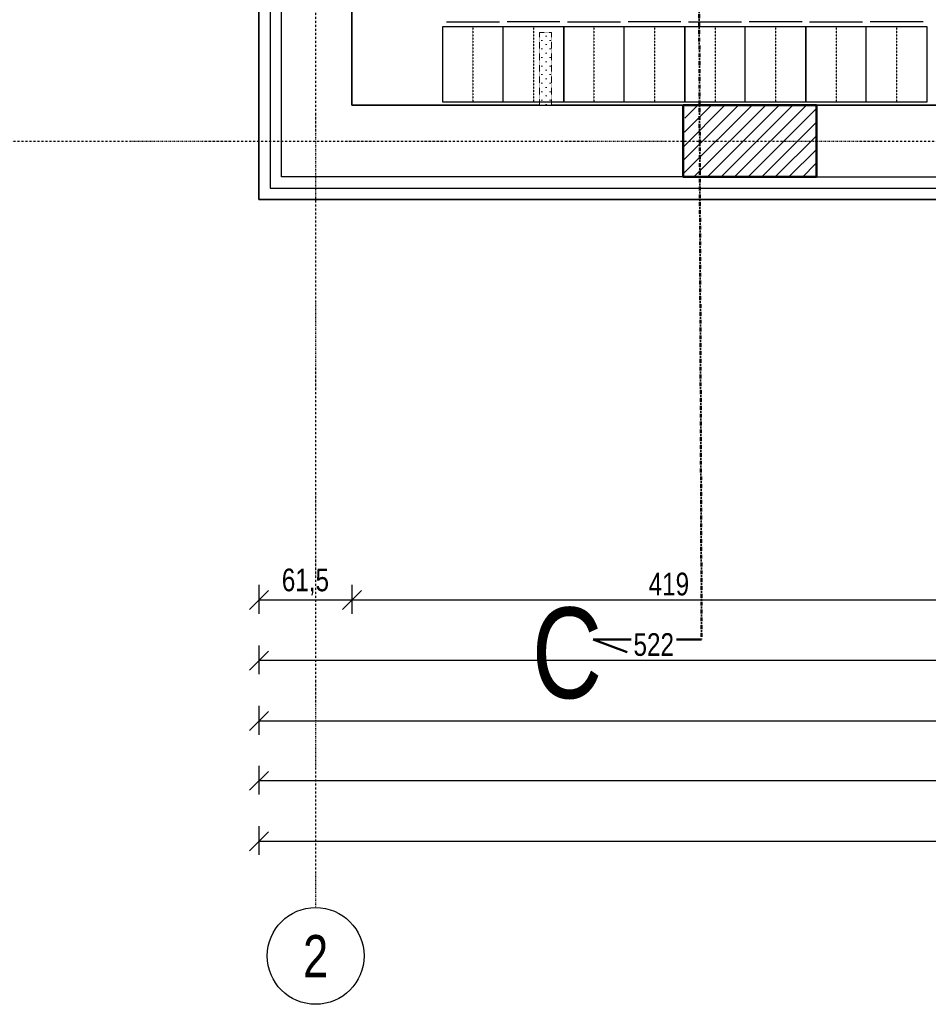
# Model space of a CAD drawing. Header units: centimetres. Extents: x 0 to 55409, y -2708 to 14680.
# Tile 33 of 215: x 30638 to 31238, y 3866 to 4517. Entities that reach past the tile are written whole.
import ezdxf
from ezdxf.enums import TextEntityAlignment as Align

# ---------------------------------------------------------------- set-up
doc = ezdxf.new("R2010")
doc.units = ezdxf.units.CM
doc.header["$LTSCALE"] = 0.01
for name, pattern in [('DASHDOT', [25.4, 12.7, -6.35, 0, -6.35]), ('DASHED2', [9.525, 6.35, -3.175]), ('IMPORT-HIDDEN _5_', [37.5, 25, -12.5])]:
    doc.linetypes.add(name, pattern=pattern)
for name, color, linetype in [('A-Elewacje_wypełnienia', 7, 'Continuous'), ('A-Wyposażenie-G', 12, 'Continuous'), ('A_drzwi opis istniejące', 161, 'Continuous'), ('A_Ściany istniejące', 9, 'Continuous'), ('CKIZOLACJE', 2, 'Continuous'), ('CKSIATKA', 7, 'DASHDOT'), ('CKSIATKA_OPIS', 3, 'Continuous'), ('CKWYMIAR', 3, 'Continuous'), ('PODKŁAD STAN ISTNIEJĄCY', 7, 'Continuous')]:
    doc.layers.add(name, color=color, linetype=linetype)
for name, color, linetype, lineweight in [('A-Wyburzenia', 35, 'DASHED2', 0), ('CKPRZEKROJ_OZN', 4, 'DASHDOT', 50), ('CKSCIANY_PRZEKR', 6, 'Continuous', 50)]:
    doc.layers.add(name, color=color, linetype=linetype, lineweight=lineweight)
doc.layers.add('CKPOM_POWIERZ', color=1, linetype='Continuous', plot=False)
doc.layers.add('POWIERZCHNIA ZABUDOWY', color=111, linetype='Continuous', plot=False)
doc.styles.add('SIMPLEX', font='simplex.shx', dxfattribs={"width": 0.7, "height": 17})
doc.styles.get("Standard").update_dxf_attribs({"font": 'ic-simplex.shx', "width": 0.8})
doc.linetypes.add('IZOLACJA_CIEPLNA_OS', pattern='A,0.001,[220,CADKON.SHX,S=0.05,R=0,X=0,Y=0],-1,[220,CADKON.SHX,S=0.05,R=180,X=1,Y=0],-1', length=2.001)
doc.dimstyles.new('Kopia2 CADKON cm', dxfattribs={"dimscale": 5, "dimtxt": 3, "dimasz": 2.5, "dimexe": 1.8, "dimexo": 5, "dimgap": 0.6, "dimtad": 1, "dimrnd": 0.5, "dimtxsty": 'Standard', "dimblk1": 'OBLIQUE', "dimblk2": 'OBLIQUE', "dimsah": 1, "dimcen": 2.5, "dimadec": 1, "dimazin": 2, "dimtfac": 1, "dimtix": 1, "dimtmove": 2, "dimatfit": 3, "dimldrblk": 'OPEN30', "dimfxl": 2, "dimfxlon": 1, "dimtfill": 1, "dimtolj": 1, "dimarcsym": 0})

# ---------------------------------------------------------------- blocks, each defined once
blk = doc.blocks.new('Site Plan 650_13_02_2019_dwg_szafka 2x40x50-1544266-Parter')
for p, q in [((5300, 7750), (5300, 4250)), ((0, 4000), (5000, 4000)), ((5300, 250), (5300, 3750))]:
    blk.add_line(p, q)
at = {"linetype": 'IMPORT-HIDDEN _5_'}
for p, q in [((5000, 6000), (0, 6000)), ((5000, 2000), (0, 2000))]:
    blk.add_line(p, q, dxfattribs=at)
at = {"flags": 128}
blk.add_lwpolyline([(5000, 8000), (5000, 0), (0, 0), (0, 8000)], close=True, dxfattribs=at)
blk = doc.blocks.new('A$7E8718815272C8')
at = {"layer": 'A-Wyburzenia', "ltscale": 2}
for points in [[(1427, -1254), (1435, -1254), (1435, -1302)], [(1427, -1254), (1427, -1302)]]:
    blk.add_lwpolyline(points, dxfattribs=at)
at = {"layer": 'A_Ściany istniejące'}
for p, q in [((1303, -1302), (1303, -1058)), ((1427, -1302), (1303, -1302)), ((1522, -1302), (1435, -1302)), ((1722, -1302), (1610, -1302)), ((1610, -1302), (1610, -1349.5)), ((1610, -1349.5), (1763.5, -1349.5))]:
    blk.add_line(p, q, dxfattribs=at)
for points in [[(1522, -1349.5), (1256.5, -1349.5), (1256.5, -1017.5)], [(1427, -1302), (1522, -1302)], [(1522, -1302), (1522, -1349.5)]]:
    blk.add_lwpolyline(points, dxfattribs=at)
at = {"layer": 'CKPRZEKROJ_OZN', "ltscale": 20}
blk.add_line((1526.68, 275.84), (1534.15, -1655.36), dxfattribs=at)
at = {"layer": 'CKPRZEKROJ_OZN', "linetype": 'Continuous'}
for p, q in [((1534.15, -1655.36), (1462.43, -1655.36)), ((1462.43, -1655.36), (1484.89, -1663.6))]:
    blk.add_line(p, q, dxfattribs=at)
at = {"layer": 'A_drzwi opis istniejące', "style": 'SIMPLEX', "width": 0.8}
for tag, p in [('230', (1043.61, -607.59)), ('200', (1068.26, -607.78)), ('200', (1828.36, -1338.28)), ('90', (1803.7, -1338.09))]:
    blk.add_attdef(tag, text='', height=16, rotation=90, dxfattribs=at).set_placement(p, align=Align.CENTER)
for tag, p in [('80', (1900.82, -1184.7)), ('200', (1900.63, -1209.35))]:
    blk.add_attdef(tag, text='', height=16, dxfattribs=at).set_placement(p, align=Align.CENTER)
at = {"layer": 'CKPRZEKROJ_OZN', "lineweight": 18, "width": 0.8}
blk.add_text('C', height=60, dxfattribs=at).set_placement((1445.17, -1664.13), align=Align.MIDDLE_CENTER)
blk = doc.blocks.new('A$7E8919B7181BA')
at = {"layer": 'CKIZOLACJE'}
blk.add_lwpolyline([(2162.59, -4968.41), (1179.09, -4968.41), (1179.09, -4279.41)], dxfattribs=at)
blk = doc.blocks.new('_OBLIQUE')
at = {"color": 0, "linetype": 'ByBlock'}
blk.add_line((-0.5, -0.5), (0.5, 0.5), dxfattribs=at)
blk = doc.blocks.new('*D471')
at = {"layer": 'CKWYMIAR', "color": 0, "lineweight": -2}
for p, q in [((30857.24, 4143.38), (30857.24, 4124.38)), ((31276.24, 4143.38), (31276.24, 4124.38)), ((31276.24, 4133.38), (30857.24, 4133.38))]:
    blk.add_line(p, q, dxfattribs=at)
at = {"layer": 'CKWYMIAR', "color": 0, "lineweight": -2, "xscale": 12.5, "yscale": 12.5, "zscale": 12.5, "rotation": 180}
blk.add_blockref('_OBLIQUE', (30857.24, 4133.38), dxfattribs=at)
at = {"layer": 'CKWYMIAR', "color": 0, "lineweight": -2, "xscale": 12.5, "yscale": 12.5, "zscale": 12.5}
blk.add_blockref('_OBLIQUE', (31276.24, 4133.38), dxfattribs=at)
at = {"layer": 'CKWYMIAR', "color": 0, "lineweight": -3, "insert": (31066.74, 4143.88), "char_height": 15, "attachment_point": 5, "bg_fill": 3, "box_fill_scale": 1.1, "bg_fill_color": 256, "bg_fill_true_color": 13158600, "bg_fill_transparency": 0}
blk.add_mtext('\\A1;419', dxfattribs=at)
blk = doc.blocks.new('_Open30')
at = {"color": 0, "linetype": 'ByBlock', "lineweight": -2}
for p, q in [((-1, 0.268), (0, 0)), ((0, 0), (-1, -0.268)), ((0, 0), (-1, 0))]:
    blk.add_line(p, q, dxfattribs=at)
blk = doc.blocks.new('*D472')
at = {"layer": 'CKWYMIAR', "color": 0, "lineweight": -2}
for p, q in [((30795.74, 4143.38), (30795.74, 4124.38)), ((30857.24, 4143.38), (30857.24, 4124.38)), ((30857.24, 4133.38), (30795.74, 4133.38))]:
    blk.add_line(p, q, dxfattribs=at)
at = {"layer": 'CKWYMIAR', "color": 0, "lineweight": -2, "xscale": 12.5, "yscale": 12.5, "zscale": 12.5, "rotation": 180}
blk.add_blockref('_OBLIQUE', (30795.74, 4133.38), dxfattribs=at)
at = {"layer": 'CKWYMIAR', "color": 0, "lineweight": -2, "xscale": 12.5, "yscale": 12.5, "zscale": 12.5}
blk.add_blockref('_OBLIQUE', (30857.24, 4133.38), dxfattribs=at)
at = {"layer": 'CKWYMIAR', "color": 0, "lineweight": -3, "insert": (30826.49, 4145.3), "char_height": 15, "attachment_point": 5, "bg_fill": 3, "box_fill_scale": 1.1, "bg_fill_color": 256, "bg_fill_true_color": 13158600, "bg_fill_transparency": 0}
blk.add_mtext('\\A1;61,5', dxfattribs=at)
blk = doc.blocks.new('*D478')
at = {"layer": 'CKWYMIAR', "color": 0, "lineweight": -2}
for p, q in [((30795.74, 4103.38), (30795.74, 4084.38)), ((31317.74, 4103.38), (31317.74, 4084.38)), ((31317.74, 4093.38), (30795.74, 4093.38))]:
    blk.add_line(p, q, dxfattribs=at)
at = {"layer": 'CKWYMIAR', "color": 0, "lineweight": -2, "xscale": 12.5, "yscale": 12.5, "zscale": 12.5, "rotation": 180}
blk.add_blockref('_OBLIQUE', (30795.74, 4093.38), dxfattribs=at)
at = {"layer": 'CKWYMIAR', "color": 0, "lineweight": -2, "xscale": 12.5, "yscale": 12.5, "zscale": 12.5}
blk.add_blockref('_OBLIQUE', (31317.74, 4093.38), dxfattribs=at)
at = {"layer": 'CKWYMIAR', "color": 0, "lineweight": -3, "insert": (31056.74, 4103.88), "char_height": 15, "attachment_point": 5, "bg_fill": 3, "box_fill_scale": 1.1, "bg_fill_color": 256, "bg_fill_true_color": 13158600, "bg_fill_transparency": 0}
blk.add_mtext('\\A1;522', dxfattribs=at)
blk = doc.blocks.new('*D480')
at = {"layer": 'CKWYMIAR', "color": 0, "lineweight": -2}
for p, q in [((30795.74, 4063.38), (30795.74, 4044.38)), ((31779.24, 4063.38), (31779.24, 4044.38)), ((31779.24, 4053.38), (30795.74, 4053.38))]:
    blk.add_line(p, q, dxfattribs=at)
at = {"layer": 'CKWYMIAR', "color": 0, "lineweight": -2, "xscale": 12.5, "yscale": 12.5, "zscale": 12.5, "rotation": 180}
blk.add_blockref('_OBLIQUE', (30795.74, 4053.38), dxfattribs=at)
at = {"layer": 'CKWYMIAR', "color": 0, "lineweight": -2, "xscale": 12.5, "yscale": 12.5, "zscale": 12.5}
blk.add_blockref('_OBLIQUE', (31779.24, 4053.38), dxfattribs=at)
at = {"layer": 'CKWYMIAR', "color": 0, "lineweight": -3, "insert": (31287.49, 4065.3), "char_height": 15, "attachment_point": 5, "bg_fill": 3, "box_fill_scale": 1.1, "bg_fill_color": 256, "bg_fill_true_color": 13158600, "bg_fill_transparency": 0}
blk.add_mtext('\\A1;983,5', dxfattribs=at)
blk = doc.blocks.new('*D482')
at = {"layer": 'CKWYMIAR', "color": 0, "lineweight": -2}
for p, q in [((30795.74, 4023.88), (30795.74, 4004.88)), ((31779.24, 4023.88), (31779.24, 4004.88)), ((31779.24, 4013.88), (30795.74, 4013.88))]:
    blk.add_line(p, q, dxfattribs=at)
at = {"layer": 'CKWYMIAR', "color": 0, "lineweight": -2, "xscale": 12.5, "yscale": 12.5, "zscale": 12.5, "rotation": 180}
blk.add_blockref('_OBLIQUE', (30795.74, 4013.88), dxfattribs=at)
at = {"layer": 'CKWYMIAR', "color": 0, "lineweight": -2, "xscale": 12.5, "yscale": 12.5, "zscale": 12.5}
blk.add_blockref('_OBLIQUE', (31779.24, 4013.88), dxfattribs=at)
at = {"layer": 'CKWYMIAR', "color": 0, "lineweight": -3, "insert": (31287.49, 4025.8), "char_height": 15, "attachment_point": 5, "bg_fill": 3, "box_fill_scale": 1.1, "bg_fill_color": 256, "bg_fill_true_color": 13158600, "bg_fill_transparency": 0}
blk.add_mtext('\\A1;983,5', dxfattribs=at)
blk = doc.blocks.new('*D483')
at = {"layer": 'CKWYMIAR', "color": 0, "lineweight": -2}
for p, q in [((30795.74, 3983.88), (30795.74, 3964.88)), ((32721.24, 3983.88), (32721.24, 3964.88)), ((30795.74, 3973.88), (32721.24, 3973.88))]:
    blk.add_line(p, q, dxfattribs=at)
at = {"layer": 'CKWYMIAR', "color": 0, "lineweight": -2, "xscale": 12.5, "yscale": 12.5, "zscale": 12.5, "rotation": 180}
blk.add_blockref('_OBLIQUE', (30795.74, 3973.88), dxfattribs=at)
at = {"layer": 'CKWYMIAR', "color": 0, "lineweight": -2, "xscale": 12.5, "yscale": 12.5, "zscale": 12.5}
blk.add_blockref('_OBLIQUE', (32721.24, 3973.88), dxfattribs=at)
at = {"layer": 'CKWYMIAR', "color": 0, "lineweight": -3, "insert": (31758.49, 3985.8), "char_height": 15, "attachment_point": 5, "bg_fill": 3, "box_fill_scale": 1.1, "bg_fill_color": 256, "bg_fill_true_color": 13158600, "bg_fill_transparency": 0}
blk.add_mtext('\\A1;1925,5', dxfattribs=at)
blk = doc.blocks.new('*D491')
at = {"layer": 'CKWYMIAR', "color": 0, "lineweight": -2}
for p, q in [((29313.5, 5087.1), (29294.5, 5087.1)), ((29303.5, 5087.1), (29303.5, 4398.1)), ((29313.5, 4398.1), (29294.5, 4398.1))]:
    blk.add_line(p, q, dxfattribs=at)
at = {"layer": 'CKWYMIAR', "color": 0, "lineweight": -2, "xscale": 12.5, "yscale": 12.5, "zscale": 12.5}
for p, rotation in [((29303.5, 5087.1), 90), ((29303.5, 4398.1), 270)]:
    blk.add_blockref('_OBLIQUE', p, dxfattribs=dict(at, rotation=rotation))
at = {"layer": 'CKWYMIAR', "color": 0, "lineweight": -3, "insert": (29293, 4742.6), "char_height": 15, "attachment_point": 5, "rotation": 90, "bg_fill": 3, "box_fill_scale": 1.1, "bg_fill_color": 256, "bg_fill_true_color": 13158600, "bg_fill_transparency": 0}
blk.add_mtext('\\A1;689', dxfattribs=at)
blk = doc.blocks.new('*D492')
at = {"layer": 'CKWYMIAR', "color": 0, "lineweight": -2}
for p, q in [((29353.5, 5087.1), (29334.5, 5087.1)), ((29343.5, 5087.1), (29343.5, 4398.1)), ((29353.5, 4398.1), (29334.5, 4398.1))]:
    blk.add_line(p, q, dxfattribs=at)
at = {"layer": 'CKWYMIAR', "color": 0, "lineweight": -2, "xscale": 12.5, "yscale": 12.5, "zscale": 12.5}
for p, rotation in [((29343.5, 5087.1), 90), ((29343.5, 4398.1), 270)]:
    blk.add_blockref('_OBLIQUE', p, dxfattribs=dict(at, rotation=rotation))
at = {"layer": 'CKWYMIAR', "color": 0, "lineweight": -3, "insert": (29333, 4742.6), "char_height": 15, "attachment_point": 5, "rotation": 90, "bg_fill": 3, "box_fill_scale": 1.1, "bg_fill_color": 256, "bg_fill_true_color": 13158600, "bg_fill_transparency": 0}
blk.add_mtext('\\A1;689', dxfattribs=at)
blk = doc.blocks.new('*D497')
at = {"layer": 'CKWYMIAR', "color": 0, "lineweight": -2}
for p, q in [((29393.5, 4704.6), (29374.5, 4704.6)), ((29383.5, 4704.6), (29383.5, 4460.6)), ((29393.5, 4460.6), (29374.5, 4460.6))]:
    blk.add_line(p, q, dxfattribs=at)
at = {"layer": 'CKWYMIAR', "color": 0, "lineweight": -2, "xscale": 12.5, "yscale": 12.5, "zscale": 12.5}
for p, rotation in [((29383.5, 4704.6), 90), ((29383.5, 4460.6), 270)]:
    blk.add_blockref('_OBLIQUE', p, dxfattribs=dict(at, rotation=rotation))
at = {"layer": 'CKWYMIAR', "color": 0, "lineweight": -3, "insert": (29373, 4582.6), "char_height": 15, "attachment_point": 5, "rotation": 90, "bg_fill": 3, "box_fill_scale": 1.1, "bg_fill_color": 256, "bg_fill_true_color": 13158600, "bg_fill_transparency": 0}
blk.add_mtext('\\A1;244', dxfattribs=at)
blk = doc.blocks.new('*D498')
at = {"layer": 'CKWYMIAR', "color": 0, "lineweight": -2}
for p, q in [((29393.5, 4460.6), (29374.5, 4460.6)), ((29383.5, 4460.6), (29383.5, 4398.1)), ((29393.5, 4398.1), (29374.5, 4398.1))]:
    blk.add_line(p, q, dxfattribs=at)
at = {"layer": 'CKWYMIAR', "color": 0, "lineweight": -2, "xscale": 12.5, "yscale": 12.5, "zscale": 12.5}
for p, rotation in [((29383.5, 4460.6), 90), ((29383.5, 4398.1), 270)]:
    blk.add_blockref('_OBLIQUE', p, dxfattribs=dict(at, rotation=rotation))
at = {"layer": 'CKWYMIAR', "color": 0, "lineweight": -3, "insert": (29371.58, 4429.35), "char_height": 15, "attachment_point": 5, "rotation": 90, "bg_fill": 3, "box_fill_scale": 1.1, "bg_fill_color": 256, "bg_fill_true_color": 13158600, "bg_fill_transparency": 0}
blk.add_mtext('\\A1;62,5', dxfattribs=at)
blk = doc.blocks.new('A$7E8A383135198')
at = {"layer": 'CKSIATKA', "ltscale": 10}
for p, q in [((1294, -651.43), (1294, -1847.53)), ((2215, -1340.93), (988.5, -1340.93))]:
    blk.add_line(p, q, dxfattribs=at)
at = {"layer": 'CKSIATKA_OPIS'}
blk.add_circle((1294, -1879.43), 32, dxfattribs=at)
blk.add_circle((1294, -1879.43), 32, dxfattribs=at)
at = {"layer": 'CKSIATKA_OPIS', "width": 0.8}
blk.add_text('2', height=28, dxfattribs=at).set_placement((1294, -1879.43), align=Align.MIDDLE)

msp = doc.modelspace()

# ---------------------------------------------------------------- hatches: boundary and pattern name
at = {"layer": 'A-Elewacje_wypełnienia', "lineweight": 5}
h = msp.add_hatch(dxfattribs=at)
h.set_pattern_fill('ANSI31', color=256, scale=2, style=0)
h.set_pattern_definition([(45, (8297.151, 1060.307), (-4.490128, 4.490128), [])])
h.paths.add_polyline_path([(31076.236, 4413.128), (31163.653, 4413.081), (31164.819, 4460.605), (31077.402, 4460.604)])
h = msp.add_hatch(dxfattribs=at)
h.set_pattern_fill('ANSI31', color=256, scale=2, style=0)
h.set_pattern_definition([(45, (8297.151, 1060.307), (-4.490128, 4.490128), [])])
h.paths.add_polyline_path([(31076.236, 4413.128), (31163.653, 4413.081), (31164.819, 4460.605), (31077.402, 4460.604)])
at = {"layer": 'A-Wyburzenia'}
h = msp.add_hatch(dxfattribs=at)
h.set_pattern_fill('PLASTER', color=256, scale=4, style=0)
h.set_pattern_definition([(45, (-6370194.7837, -5683231.6003), (-2.8284271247, 2.8284271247), [0, -4])])
h.paths.add_polyline_path([(30989.236, 4460.604), (30989.236, 4508.604), (30981.236, 4508.604), (30981.236, 4460.604)])
h = msp.add_hatch(dxfattribs=at)
h.set_pattern_fill('PLASTER', color=256, scale=4, style=0)
h.set_pattern_definition([(45, (-6370194.7837, -5683231.6003), (-2.8284271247, 2.8284271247), [0, -4])])
h.paths.add_polyline_path([(30989.236, 4460.604), (30989.236, 4508.604), (30981.236, 4508.604), (30981.236, 4460.604)])

# ---------------------------------------------------------------- linework, layer by layer
at = {"layer": 'CKIZOLACJE', "linetype": 'IZOLACJA_CIEPLNA_OS', "ltscale": 5.5}
msp.add_lwpolyline([(30722.14, 5094.604), (30803.236, 5094.604), (30803.236, 4405.604), (31317.736, 4405.604)], dxfattribs=at)
at = {"layer": 'CKIZOLACJE'}
msp.add_lwpolyline([(30722.14, 5087.104), (30795.736, 5087.104), (30795.736, 4398.104), (31317.736, 4398.104)], dxfattribs=at)
at = {"layer": 'CKPOM_POWIERZ'}
msp.add_lwpolyline([(31276.236, 4704.604), (30857.236, 4704.604), (30857.236, 4460.604), (31276.236, 4460.604)], close=True, dxfattribs=at)
at = {"layer": 'CKSCIANY_PRZEKR'}
msp.add_lwpolyline([(31164.236, 4413.104), (31076.236, 4413.104), (31076.236, 4460.604), (31164.236, 4460.604)], close=True, dxfattribs=at)

# ---------------------------------------------------------------- block references
at = {"layer": 'A-Wyposażenie-G', "xscale": 0.01, "yscale": 0.01, "zscale": 0.01}
for p, rotation in [((30997.236, 4462.604), 90.00000000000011), ((31077.236, 4462.604), 90.00000000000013), ((31157.236, 4462.604), 90.00000000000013), ((31237.236, 4462.604), 90.00000000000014)]:
    msp.add_blockref('Site Plan 650_13_02_2019_dwg_szafka 2x40x50-1544266-Parter', p, dxfattribs=dict(at, rotation=rotation))
at = {"layer": 'PODKŁAD STAN ISTNIEJĄCY'}
for name, p in [('A$7E8919B7181BA', (29616.644, 9366.513)), ('A$7E8718815272C8', (29554.236, 5762.604))]:
    msp.add_blockref(name, p, dxfattribs=at)

# ---------------------------------------------------------------- next in the draw order: dimensions: what is measured, and where the dimension line sits
at = {"layer": 'CKWYMIAR', "lineweight": -3}
dim = msp.add_linear_dim(base=(30857.236, 4133.378), p1=(31276.236, 4460.604), p2=(30857.236, 4460.604), dimstyle='Kopia2 CADKON cm', override={"dimtxt": 3}, dxfattribs=at)
dim.commit()
dim.dimension.update_dxf_attribs({"geometry": '*D471', "text_midpoint": (31066.736, 4143.878)})

# ---------------------------------------------------------------- next in the draw order: dimensions: what is measured, and where the dimension line sits
dim = msp.add_linear_dim(base=(30795.736, 4133.378), p1=(30857.236, 4460.604), p2=(30795.736, 4398.104), dimstyle='Kopia2 CADKON cm', override={"dimtxt": 3}, dxfattribs=at)
dim.commit()
dim.dimension.update_dxf_attribs({"geometry": '*D472', "text_midpoint": (30826.486, 4145.303)})

# ---------------------------------------------------------------- next in the draw order: dimensions: what is measured, and where the dimension line sits
dim = msp.add_linear_dim(base=(30795.736, 4093.378), p1=(31317.736, 4398.104), p2=(30795.736, 4398.104), dimstyle='Kopia2 CADKON cm', override={"dimtxt": 3}, dxfattribs=at)
dim.commit()
dim.dimension.update_dxf_attribs({"geometry": '*D478', "text_midpoint": (31056.736, 4103.878)})

# ---------------------------------------------------------------- next in the draw order: dimensions: what is measured, and where the dimension line sits
dim = msp.add_linear_dim(base=(30795.736, 4053.378), p1=(31779.236, 4398.104), p2=(30795.736, 4398.104), dimstyle='Kopia2 CADKON cm', override={"dimtxt": 3}, dxfattribs=at)
dim.commit()
dim.dimension.update_dxf_attribs({"geometry": '*D480', "text_midpoint": (31287.486, 4065.303)})

# ---------------------------------------------------------------- next in the draw order: dimensions: what is measured, and where the dimension line sits
dim = msp.add_linear_dim(base=(30795.736, 4013.878), p1=(31779.236, 4398.104), p2=(30795.736, 4398.104), dimstyle='Kopia2 CADKON cm', override={"dimtxt": 3}, dxfattribs=at)
dim.commit()
dim.dimension.update_dxf_attribs({"geometry": '*D482', "text_midpoint": (31287.486, 4025.803)})

# ---------------------------------------------------------------- next in the draw order: dimensions: what is measured, and where the dimension line sits
dim = msp.add_linear_dim(base=(32721.236, 3973.878), p1=(30795.736, 4398.104), p2=(32721.236, 4398.104), dimstyle='Kopia2 CADKON cm', override={"dimtxt": 3}, dxfattribs=at)
dim.commit()
dim.dimension.update_dxf_attribs({"geometry": '*D483', "text_midpoint": (31758.486, 3985.803)})

# ---------------------------------------------------------------- next in the draw order: dimensions: what is measured, and where the dimension line sits
dim = msp.add_linear_dim(base=(29303.502, 4398.104), p1=(29539.236, 5087.104), p2=(30795.736, 4398.104), angle=90, dimstyle='Kopia2 CADKON cm', override={"dimtxt": 3}, dxfattribs=at)
dim.commit()
dim.dimension.update_dxf_attribs({"geometry": '*D491', "text_midpoint": (29293.002, 4742.604)})

# ---------------------------------------------------------------- next in the draw order: dimensions: what is measured, and where the dimension line sits
dim = msp.add_linear_dim(base=(29343.502, 4398.104), p1=(29539.236, 5087.104), p2=(30795.736, 4398.104), angle=90, dimstyle='Kopia2 CADKON cm', override={"dimtxt": 3}, dxfattribs=at)
dim.commit()
dim.dimension.update_dxf_attribs({"geometry": '*D492', "text_midpoint": (29333.002, 4742.604)})

# ---------------------------------------------------------------- next in the draw order: dimensions: what is measured, and where the dimension line sits
dim = msp.add_linear_dim(base=(29383.502, 4460.604), p1=(30863.991, 4704.604), p2=(30857.236, 4460.604), angle=90, dimstyle='Kopia2 CADKON cm', override={"dimtxt": 3}, dxfattribs=at)
dim.commit()
dim.dimension.update_dxf_attribs({"geometry": '*D497', "text_midpoint": (29373.002, 4582.604)})

# ---------------------------------------------------------------- next in the draw order: dimensions: what is measured, and where the dimension line sits
dim = msp.add_linear_dim(base=(29383.502, 4398.104), p1=(30857.236, 4460.604), p2=(30795.736, 4398.104), angle=90, dimstyle='Kopia2 CADKON cm', override={"dimtxt": 3}, dxfattribs=at)
dim.commit()
dim.dimension.update_dxf_attribs({"geometry": '*D498', "text_midpoint": (29371.577, 4429.354)})

# ---------------------------------------------------------------- next in the draw order: linework, layer by layer
at = {"layer": 'POWIERZCHNIA ZABUDOWY'}
msp.add_lwpolyline([(29539.236, 5777.537), (29539.236, 5087.104), (30795.736, 5087.104), (30795.736, 4398.104), (32304.236, 4398.104), (32304.236, 4558.252), (32721.236, 4558.252), (32721.236, 5787.604), (31784.236, 5787.604), (29539.236, 5777.537)], dxfattribs=at)

# ---------------------------------------------------------------- next in the draw order: block references
at = {"layer": 'CKIZOLACJE'}
msp.add_blockref('A$7E8A383135198', (29539.236, 5777.537), dxfattribs=at)

doc.saveas('drawing.dxf')
